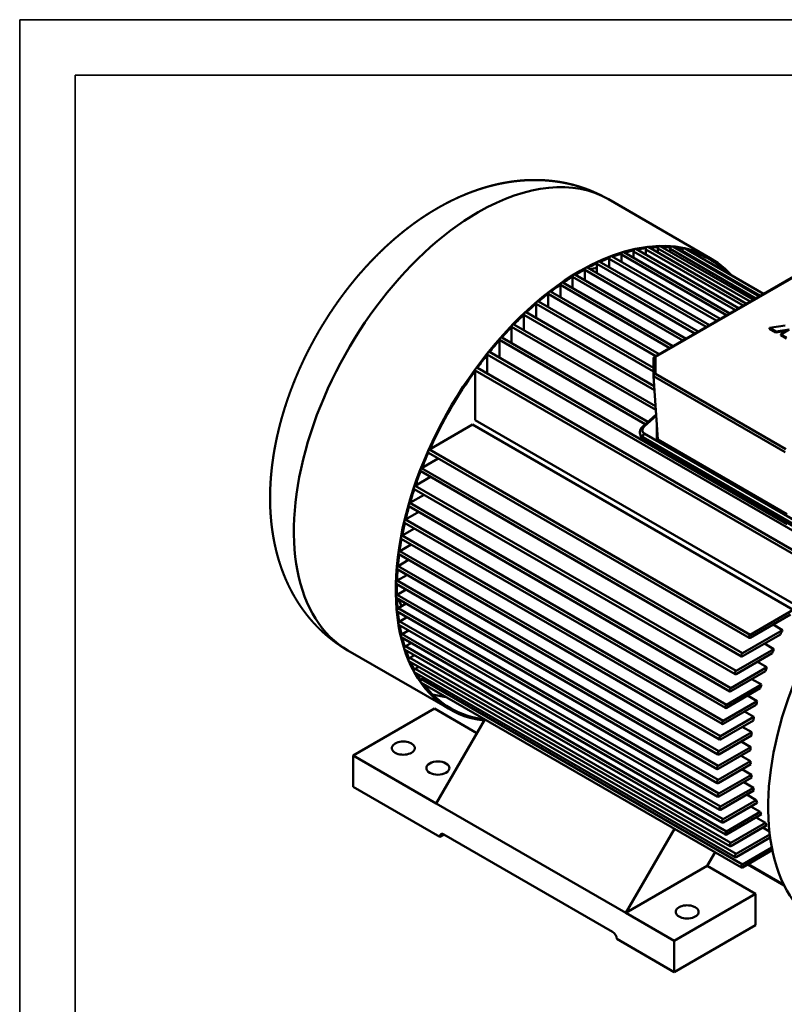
# Model space of a CAD drawing. Header units: millimetres. Extents: x -2791 to 2004, y -1887 to 1428.
# Tile 14 of 20: x -2791 to -1993, y 400 to 1428. Entities that reach past the tile are written whole.
import ezdxf

# ---------------------------------------------------------------- set-up
doc = ezdxf.new("R2010")
doc.units = ezdxf.units.MM
doc.linetypes.add('AM_ISO02W050', pattern=[7.5, 6, -1.5])
doc.linetypes.add('AM_ISO02W050x2', pattern=[3.75, 3, -0.75])
for name, color, linetype, lineweight in [('AM_3', 6, 'AM_ISO02W050', 25), ('AM_6', 2, 'Continuous', 35), ('AM_VIS', 7, 'Continuous', 50)]:
    doc.layers.add(name, color=color, linetype=linetype, lineweight=lineweight)

# ---------------------------------------------------------------- blocks, each defined once
blk = doc.blocks.new('YENI CERCEVE A3 (ANTETSİZ)')
at = {"layer": 'AM_6'}
for p, q in [((410, 287), (0, 287)), ((0, 0), (0, 287)), ((5, 5), (5, 282)), ((405, 282), (5, 282))]:
    blk.add_line(p, q, dxfattribs=at)

msp = doc.modelspace()

# ---------------------------------------------------------------- linework, layer by layer
at = {"layer": 'AM_VIS'}
for p, q in [((-2070.588, 1178.833), (-2176.88, 1240.2)), ((-2053.6, 1119.121), (-2163.397, 1182.513)), ((-2163.397, 1182.513), (-2163.397, 1174.76)), ((-2050.186, 1121.092), (-2160.983, 1185.061)), ((-2044.396, 1124.435), (-2150.669, 1185.792)), ((-2150.669, 1185.792), (-2150.669, 1179.107)), ((-2040.982, 1126.406), (-2148.255, 1188.341)), ((-2036.171, 1129.184), (-2137.942, 1187.941)), ((-2137.942, 1187.941), (-2137.942, 1182.386)), ((-2032.757, 1131.155), (-2135.527, 1190.489)), ((-2129.245, 1075.447), (-1942.788, 1183.099)), ((-2127.831, 1075.588), (-1942.202, 1182.761)), ((-2029.003, 1133.323), (-2125.214, 1188.87)), ((-2125.214, 1188.87), (-2125.214, 1184.535)), ((-2025.589, 1135.294), (-2122.799, 1191.418)), ((-2022.997, 1136.79), (-2112.486, 1188.457)), ((-2112.486, 1188.457), (-2112.486, 1185.464)), ((-2019.583, 1138.761), (-2110.071, 1191.005)), ((-2018.302, 1139.5), (-2099.758, 1186.529)), ((-2099.758, 1186.529), (-2099.758, 1185.05)), ((-2014.888, 1141.472), (-2097.344, 1189.077)), ((-2074.743, 1106.914), (-2188.853, 1172.796)), ((-2188.853, 1172.796), (-2188.853, 1163.024)), ((-2071.329, 1108.886), (-2186.439, 1175.344)), ((-2063.728, 1113.274), (-2176.125, 1178.166)), ((-2176.125, 1178.166), (-2176.125, 1169.39)), ((-2060.314, 1115.245), (-2173.711, 1180.715)), ((-2086.62, 1100.057), (-2201.581, 1166.43)), ((-2201.581, 1166.43), (-2201.581, 1155.675)), ((-2083.206, 1102.028), (-2199.167, 1168.979)), ((-2109.513, 1086.84), (-2224.623, 1153.299)), ((-2099.348, 1092.709), (-2214.309, 1159.082)), ((-2214.309, 1159.082), (-2214.309, 1147.344)), ((-2095.934, 1094.68), (-2211.895, 1161.63)), ((-2127.368, 1076.531), (-2239.765, 1141.424)), ((-2239.765, 1141.424), (-2239.765, 1127.667)), ((-2123.954, 1078.503), (-2237.351, 1143.972)), ((-2112.927, 1084.869), (-2227.037, 1150.751)), ((-2227.037, 1150.751), (-2227.037, 1138.018)), ((-2129.831, 1060.255), (-2252.493, 1131.073)), ((-2252.493, 1131.073), (-2252.493, 1116.25)), ((-2129.831, 1064.197), (-2250.079, 1133.622)), ((-2129.138, 1045.031), (-2262.807, 1122.204)), ((-2128.871, 1040.935), (-2265.221, 1119.656)), ((-2265.221, 1119.656), (-2265.221, 1103.702)), ((-2127.524, 1020.26), (-2277.949, 1107.108)), ((-2277.949, 1107.108), (-2277.949, 1089.934)), ((-2127.791, 1024.356), (-2275.534, 1109.656)), ((-2008.693, 1105.882), (-1992.584, 1108.374)), ((-2002.031, 1102.036), (-2008.693, 1105.882)), ((-2008.693, 1105.065), (-2008.693, 1105.882)), ((-2002.031, 1101.219), (-2008.693, 1105.065)), ((-1988.122, 1104.187), (-2002.031, 1102.036)), ((-1990.054, 1103.072), (-2002.031, 1101.219)), ((-2002.031, 1101.219), (-2002.031, 1102.036)), ((-1996.94, 1099.096), (-1988.122, 1104.187)), ((-2290.677, 1093.34), (-2290.677, 1074.823)), ((-2138.419, 1005.434), (-2290.677, 1093.34)), ((-2135.727, 1007.822), (-2288.262, 1095.888)), ((-1991.17, 1095.765), (-1996.94, 1099.096)), ((-1996.94, 1098.28), (-1996.94, 1099.096)), ((-1991.17, 1094.949), (-1996.94, 1098.28)), ((-2124.839, 979.077), (-2300.99, 1080.778)), ((-1968.519, 884.883), (-2303.405, 1078.23)), ((-2303.405, 1078.23), (-2303.405, 1058.199)), ((-2129.831, 1055.698), (-2129.831, 1074.433)), ((-2127.831, 1057.809), (-2127.831, 1075.588)), ((-1981.247, 868.258), (-2316.132, 1061.605)), ((-2316.132, 1061.605), (-2316.132, 1009.729)), ((-1978.832, 870.807), (-2313.718, 1064.153)), ((-2125.511, 989.386), (-2129.828, 1055.613)), ((-2129.828, 1055.613), (-1992.527, 976.342)), ((-1991.699, 979.214), (-2127.831, 1057.809)), ((-1981.247, 816.382), (-2316.132, 1009.729)), ((-2141.125, 1003.035), (-2127.205, 1015.378)), ((-2139.684, 1002.839), (-2127.115, 1013.985)), ((-2318.912, 1004.914), (-2363.838, 978.976)), ((-2318.912, 1004.914), (-1984.026, 811.568)), ((-2126.551, 1005.342), (-2126.323, 988.359)), ((-2143.844, 995.344), (-2143.295, 993.295)), ((-2141.015, 991.876), (-1979.595, 898.68)), ((-2141.015, 991.876), (-2140.466, 989.827)), ((-1979.046, 896.631), (-2140.466, 989.827)), ((-2139.917, 989.046), (-1978.497, 895.85)), ((-1978.095, 902.546), (-2139.515, 995.742)), ((-2126.323, 988.359), (-1990.967, 910.212)), ((-1990.734, 911.513), (-2125.51, 989.326)), ((-2028.952, 785.63), (-2363.838, 978.976)), ((-2124.803, 978.517), (-2124.925, 980.39)), ((-2124.803, 978.517), (-1990.445, 900.945)), ((-2354.524, 969.657), (-2371.871, 959.641)), ((-2029.952, 782.265), (-2364.838, 975.611)), ((-2037.986, 762.93), (-2372.871, 956.276)), ((-2036.986, 766.295), (-2371.871, 959.641)), ((-2362.558, 950.322), (-2378.593, 941.063)), ((-2044.708, 744.352), (-2379.593, 937.698)), ((-2043.708, 747.717), (-2378.593, 941.063)), ((-2369.28, 931.744), (-2384.153, 923.157)), ((-2050.267, 726.445), (-2385.153, 919.792)), ((-2049.267, 729.81), (-2384.153, 923.157)), ((-2374.839, 913.837), (-2388.656, 905.86)), ((-2053.77, 712.514), (-2388.656, 905.86)), ((-2379.342, 896.54), (-2392.18, 889.129)), ((-2054.77, 709.149), (-2389.656, 902.495)), ((-2058.294, 692.417), (-2393.18, 885.764)), ((-2057.294, 695.782), (-2392.18, 889.129)), ((-2382.866, 879.809), (-2394.779, 872.931)), ((-2385.466, 863.611), (-2396.493, 857.245)), ((-2060.894, 676.219), (-2395.779, 869.566)), ((-2059.894, 679.584), (-2394.779, 872.931)), ((-2062.607, 660.533), (-2397.493, 853.88)), ((-2061.607, 663.898), (-2396.493, 857.245)), ((-2387.179, 847.925), (-2397.344, 842.056)), ((-2063.458, 645.345), (-2398.344, 838.691)), ((-2062.458, 648.71), (-2397.344, 842.056)), ((-2388.03, 832.737), (-2397.344, 827.359)), ((-2063.458, 630.648), (-2398.344, 823.994)), ((-2062.458, 634.013), (-2397.344, 827.359)), ((-2388.03, 818.04), (-2396.493, 813.154)), ((-2061.607, 619.807), (-2396.493, 813.154)), ((-2062.607, 616.442), (-2397.493, 809.789)), ((-2387.179, 803.834), (-2394.779, 799.446)), ((-1984.026, 811.568), (-2028.952, 785.63)), ((-2028.952, 782.364), (-1986.717, 806.749)), ((-2060.894, 602.735), (-2395.779, 796.081)), ((-2059.894, 606.1), (-2394.779, 799.446)), ((-2005.066, 796.155), (-1995.166, 790.439)), ((-2058.294, 589.539), (-2393.18, 782.885)), ((-2385.466, 790.126), (-2392.18, 786.25)), ((-2057.294, 592.904), (-2392.18, 786.25)), ((-1995.166, 790.439), (-2036.986, 766.295)), ((-2036.986, 763.029), (-1997.333, 785.922)), ((-2382.866, 776.93), (-2388.656, 773.588)), ((-2053.77, 580.241), (-2388.656, 773.588)), ((-2014.064, 776.263), (-2004.165, 770.547)), ((-2342.588, 707.715), (-2448.88, 769.082)), ((-2054.77, 576.876), (-2389.656, 770.223)), ((-2379.342, 764.268), (-2384.153, 761.491)), ((-2049.267, 568.144), (-2384.153, 761.491)), ((-2004.165, 770.547), (-2043.708, 747.717)), ((-2043.708, 744.451), (-2005.919, 766.268)), ((-2050.267, 564.779), (-2385.153, 758.126)), ((-2374.839, 752.171), (-2378.593, 750.003)), ((-2011.436, 751.652), (-2049.267, 729.81)), ((-2021.336, 757.368), (-2011.436, 751.652)), ((-2044.708, 553.292), (-2379.593, 746.638)), ((-2043.708, 556.657), (-2378.593, 750.003)), ((-2369.28, 740.684), (-2371.871, 739.187)), ((-2049.267, 726.544), (-2012.845, 747.572)), ((-2037.986, 542.476), (-2372.871, 735.822)), ((-2036.986, 545.841), (-2371.871, 739.187)), ((-2017.239, 733.605), (-2053.77, 712.514)), ((-2027.138, 739.32), (-2017.239, 733.605)), ((-2053.77, 709.248), (-2018.347, 729.699)), ((-2031.643, 722.023), (-2021.743, 716.307)), ((-2021.743, 716.307), (-2057.294, 695.782)), ((-2057.294, 692.516), (-2022.581, 712.558)), ((-2358.488, 708.457), (-2443.341, 659.467)), ((-2314.294, 682.942), (-2358.488, 708.457)), ((-2025.064, 699.693), (-2059.894, 679.584)), ((-2034.964, 705.408), (-2025.064, 699.693)), ((-2306.04, 697.237), (-2356.72, 609.457)), ((-2059.894, 676.318), (-2025.65, 696.089)), ((-2037.177, 689.434), (-2027.278, 683.718)), ((-2027.278, 683.718), (-2061.607, 663.898)), ((-2061.607, 660.632), (-2027.624, 680.252)), ((-2028.43, 668.356), (-2062.458, 648.71)), ((-2038.329, 674.071), (-2028.43, 668.356)), ((-2443.341, 659.467), (-2356.72, 609.457)), ((-2443.341, 626.807), (-2443.341, 659.467)), ((-2062.458, 645.444), (-2028.545, 665.024)), ((-2038.444, 659.308), (-2028.545, 653.593)), ((-2028.545, 653.593), (-2062.458, 634.013)), ((-2062.458, 630.747), (-2028.43, 650.393)), ((-2027.624, 639.427), (-2061.607, 619.807)), ((-2037.524, 645.143), (-2027.624, 639.427)), ((-2061.607, 616.541), (-2027.278, 636.361)), ((-2035.549, 631.586), (-2025.65, 625.87)), ((-2352.831, 574.552), (-2443.341, 626.807)), ((-2025.65, 625.87), (-2059.894, 606.1)), ((-2059.894, 602.834), (-2025.064, 622.942)), ((-2032.48, 618.661), (-2022.581, 612.945)), ((-2356.72, 609.457), (-2158.73, 495.147)), ((-2022.581, 612.945), (-2057.294, 592.904)), ((-2057.294, 589.638), (-2021.743, 610.163)), ((-2018.347, 600.693), (-2053.77, 580.241)), ((-2053.77, 576.975), (-2017.239, 598.067)), ((-2028.247, 606.408), (-2018.347, 600.693)), ((-2012.845, 589.172), (-2049.267, 568.144)), ((-2049.267, 564.878), (-2011.436, 586.72)), ((-2022.745, 594.888), (-2012.845, 589.172)), ((-2348.589, 577.001), (-2352.831, 574.552)), ((-2348.589, 577.001), (-2172.519, 475.347)), ((-2158.73, 495.147), (-2108.05, 582.928)), ((-2008.565, 576.947), (-2043.708, 556.657)), ((-2015.819, 584.19), (-2008.939, 580.218)), ((-2043.708, 553.391), (-2008.17, 573.909)), ((-2065.624, 558.433), (-2073.878, 544.137)), ((-2006.452, 563.469), (-2036.986, 545.841)), ((-2036.986, 542.575), (-2005.864, 560.543)), ((-1993.379, 523.657), (-2031.565, 545.704)), ((-1993.844, 524.602), (-2030.98, 546.042)), ((-2073.878, 544.137), (-2158.73, 495.147)), ((-2023.32, 514.947), (-2073.878, 544.137)), ((-2023.32, 514.947), (-2108.172, 465.958)), ((-2023.32, 482.288), (-2023.32, 514.947)), ((-2158.73, 495.147), (-2108.172, 465.958)), ((-2023.32, 482.288), (-2108.172, 433.298)), ((-2108.172, 433.298), (-2168.276, 467.999)), ((-2108.172, 465.958), (-2108.172, 433.298))]:
    msp.add_line(p, q, dxfattribs=at)
msp.add_arc((-2136.542, 995.222), 7.03, 195.920546, 241.342377, dxfattribs=at)
for centre, major_axis, ratio, start_param, end_param in [((-2312.88, 1004.641), (136, 235.559), 0.57735027, 0, 0.78539816), ((-2312.88, 1004.641), (136, 235.559), 0.57735027, 0.78539816, 3.14159265), ((-2206.588, 943.274), (136, 235.559), 0.57735027, 6.10091748, 7.06858347), ((-2206.588, 943.274), (135.25, 234.26), 0.57735027, 0.55663964, 0.60771489), ((-2161.983, 1183.329), (1, 1.732), 0.57735027, 0, 2.35619449), ((-2206.588, 943.274), (135.25, 234.26), 0.57735027, 0.4874441, 0.53865827), ((-2149.255, 1186.609), (1, 1.732), 0.57735027, 0, 2.35619449), ((-2206.588, 943.274), (135.25, 234.26), 0.57735027, 0.41670789, 0.46810771), ((-2136.527, 1188.757), (1, 1.732), 0.57735027, 0, 2.35619449), ((-2206.588, 943.274), (135.25, 234.26), 0.57735027, 0.34394009, 0.39543411), ((-2123.799, 1189.686), (1, 1.732), 0.57735027, 0, 2.35619449), ((-2206.588, 943.274), (135.25, 234.26), 0.57735027, 0.26852838, 0.31969664), ((-2111.071, 1189.273), (1, 1.732), 0.57735027, 0, 2.35619449), ((-2206.588, 943.274), (135.25, 234.26), 0.57735027, 0.1896739, 0.23917353), ((-2098.344, 1187.345), (1, 1.732), 0.57735027, 0, 2.35619449), ((-2206.588, 943.274), (135.25, 234.26), 0.57735027, 6.13397369, 6.43239693), ((-2206.588, 943.274), (135.25, 234.26), 0.57735027, 0.69199596, 0.7431692), ((-2187.439, 1173.612), (1, 1.732), 0.57735027, 0, 2.35619449), ((-2206.588, 943.274), (135.25, 234.26), 0.57735027, 0.6247047, 0.67575398), ((-2174.711, 1178.983), (1, 1.732), 0.57735027, 0, 2.35619449), ((-2206.588, 943.274), (136, 235.559), 0.57735027, 0.78539816, 3.37871682), ((-2212.895, 1159.898), (1, 1.732), 0.57735027, 0, 2.35619449), ((-2206.588, 943.274), (135.25, 234.26), 0.57735027, 0.78539816, 0.81030902), ((-2206.588, 943.274), (135.25, 234.26), 0.57735027, 0.75883615, 0.78539816), ((-2247.035, 966.626), (111, 192.258), 0.57735027, 0.49163486, 0.50390038), ((-2200.167, 1167.247), (1, 1.732), 0.57735027, 0, 2.35619449), ((-2247.035, 966.626), (111, 192.258), 0.57735027, 0.40570292, 0.45742583), ((-2225.623, 1151.567), (1, 1.732), 0.57735027, 0, 2.35619449), ((-2206.588, 943.274), (135.25, 234.26), 0.57735027, 0.82552911, 0.87750049), ((-2206.588, 943.274), (135.25, 234.26), 0.57735027, 0.95967062, 1.01334567), ((-2238.351, 1142.24), (1, 1.732), 0.57735027, 0, 2.35619449), ((-2206.588, 943.274), (135.25, 234.26), 0.57735027, 0.89237263, 0.94506727), ((-2206.588, 943.274), (135.25, 234.26), 0.57735027, 1.02774587, 1.08270173), ((-2251.079, 1131.89), (1, 1.732), 0.57735027, 0, 2.35619449), ((-2263.807, 1120.472), (1, 1.732), 0.57735027, 0, 2.35619449), ((-2206.588, 943.274), (135.25, 234.26), 0.57735027, 1.09695528, 1.15355176), ((-2206.588, 943.274), (135.25, 234.26), 0.57735027, 1.16772961, 1.22639025), ((-2276.534, 1107.924), (1, 1.732), 0.57735027, 0, 2.35619449), ((-2206.588, 943.274), (135.25, 234.26), 0.57735027, 1.24058266, 1.30183836), ((-2289.262, 1094.156), (1, 1.732), 0.57735027, 0, 2.35619449), ((-2301.99, 1079.046), (1, 1.732), 0.57735027, 0, 2.35619449), ((-2206.588, 943.274), (135.25, 234.26), 0.57735027, 1.31613792, 1.38072903), ((-2127.831, 1073.955), (-1.848, 1.067), 0.71743894, 5.10508806, 6.67588439), ((-2206.588, 943.274), (135.25, 234.26), 0.57735027, 1.39521206, 1.7463806), ((-2314.718, 1062.421), (1, 1.732), 0.57735027, 0, 2.35619449), ((-2127.831, 1056.176), (1.848, 1.067), 0.71743894, 1.17809725, 2.80125345), ((-2134.734, 999.981), (6.761, 1.812), 0.70710678, 2.18627604, 3.75707236), ((-2139.135, 1000.79), (1.99, -2.245), 0.40824829, 2.25551553, 3.14159265), ((-2134.185, 997.932), (9.659, 2.588), 0.70710678, 3.14159265, 3.75707236), ((-2133.636, 995.883), (9.659, 2.588), 0.70710678, 3.14159265, 3.75707236), ((-2138.966, 993.693), (1.5, 2.598), 0.57735027, 1.04719755, 2.61799388), ((-2138.417, 991.644), (1.5, 2.598), 0.57735027, 2.61799388, 3.14159265), ((-2126.506, 989.042), (0.932, 0.547), 0.64048529, 4.53793541, 5.89929223), ((-2126.52, 990.073), (0.915, -0.988), 0.43212338, 0.412433, 0.48927506), ((-2363.838, 977.343), (1, 1.732), 0.57735027, 0.78539816, 3.14159265), ((-2206.588, 943.274), (135.25, 234.26), 0.57735027, 1.76086362, 1.82545473), ((-2206.588, 943.274), (135.25, 234.26), 0.57735027, 1.83975429, 1.90100999), ((-2371.871, 958.008), (1, 1.732), 0.57735027, 0.78539816, 3.14159265), ((-2206.588, 943.274), (135.25, 234.26), 0.57735027, 1.9152024, 1.97386304), ((-2378.593, 939.43), (1, 1.732), 0.57735027, 0.78539816, 3.14159265), ((-1815.784, 717.643), (137.5, 238.157), 0.57735027, 0.78539816, 3.14159265), ((-2206.588, 943.274), (135.25, 234.26), 0.57735027, 1.98804089, 2.04463738), ((-2384.153, 921.524), (1, 1.732), 0.57735027, 0.78539816, 3.14159265), ((-2388.656, 904.227), (1, 1.732), 0.57735027, 0.78539816, 3.14159265), ((-2206.588, 943.274), (135.25, 234.26), 0.57735027, 2.05889093, 2.11384678), ((-2206.588, 943.274), (135.25, 234.26), 0.57735027, 2.12824698, 2.18192203), ((-2392.18, 887.496), (1, 1.732), 0.57735027, 0.78539816, 3.14159265), ((-2206.588, 943.274), (135.25, 234.26), 0.57735027, 2.19652539, 2.24922002), ((-2394.779, 871.298), (1, 1.732), 0.57735027, 0.78539816, 3.14159265), ((-2396.493, 855.612), (1, 1.732), 0.57735027, 0.78539816, 3.14159265), ((-2206.588, 943.274), (135.25, 234.26), 0.57735027, 2.26409216, 2.31606355), ((-2397.344, 840.423), (1, 1.732), 0.57735027, 0.78539816, 3.14159265), ((-2206.588, 943.274), (135.25, 234.26), 0.57735027, 2.33128364, 2.38275651), ((-2397.344, 825.726), (1, 1.732), 0.57735027, 0.78539816, 3.14159265), ((-2247.035, 966.626), (111, 192.258), 0.57735027, 2.63769228, 2.6499578), ((-2206.588, 943.274), (135.25, 234.26), 0.57735027, 2.39842345, 2.4495967), ((-2247.035, 966.626), (111, 192.258), 0.57735027, 2.68416683, 2.73588974), ((-2396.493, 811.521), (1, 1.732), 0.57735027, 0.78539816, 3.14159265), ((-2206.588, 943.274), (135.25, 234.26), 0.57735027, 2.46583867, 2.51688796), ((-2394.779, 797.813), (1, 1.732), 0.57735027, 0.78539816, 3.14159265), ((-2206.588, 943.274), (135.25, 234.26), 0.57735027, 2.53387776, 2.58495301), ((-2392.18, 784.617), (1, 1.732), 0.57735027, 0.78539816, 3.14159265), ((-2206.588, 943.274), (135.25, 234.26), 0.57735027, 2.60293439, 2.65414855), ((-2028.952, 783.997), (1, 1.732), 0.57735027, 0.78539816, 3.92699082), ((-1871.645, 749.894), (111, 192.258), 0.57735027, 1.6911208, 1.71381903), ((-2388.656, 771.955), (1, 1.732), 0.57735027, 0.78539816, 3.14159265), ((-2206.588, 943.274), (135.25, 234.26), 0.57735027, 2.67348494, 2.72488477), ((-2384.153, 759.858), (1, 1.732), 0.57735027, 0.78539816, 3.14159265), ((-2036.986, 764.662), (1, 1.732), 0.57735027, 0.78539816, 3.92699082), ((-1871.645, 749.894), (111, 192.258), 0.57735027, 1.79045997, 1.81166228), ((-2206.588, 943.274), (135.25, 234.26), 0.57735027, 2.74615855, 2.79765256), ((-1871.645, 749.894), (111, 192.258), 0.57735027, 1.88387286, 1.90400397), ((-2378.593, 748.37), (1, 1.732), 0.57735027, 0.78539816, 3.14159265), ((-2206.588, 943.274), (135.25, 234.26), 0.57735027, 2.82189602, 2.87306428), ((-2043.708, 746.084), (1, 1.732), 0.57735027, 0.78539816, 3.92699082), ((-2371.871, 737.554), (1, 1.732), 0.57735027, 0.78539816, 3.14159265), ((-2206.588, 943.274), (135.25, 234.26), 0.57735027, 2.90241912, 3.38005717), ((-1871.645, 749.894), (111, 192.258), 0.57735027, 1.97301219, 1.99236478), ((-2247.035, 966.626), (135.25, 234.26), 0.57735027, 3.29168285, 3.38076619), ((-2049.267, 728.177), (1, 1.732), 0.57735027, 0.78539816, 3.92699082), ((-2053.77, 710.881), (1, 1.732), 0.57735027, 0.78539816, 3.92699082), ((-1871.645, 749.894), (111, 192.258), 0.57735027, 2.05904816, 2.07783904), ((-1871.645, 749.894), (111, 192.258), 0.57735027, 2.14286845, 2.16126874), ((-2057.294, 694.149), (1, 1.732), 0.57735027, 0.78539816, 3.92699082), ((-2059.894, 677.951), (1, 1.732), 0.57735027, 0.78539816, 3.92699082), ((-1871.645, 749.894), (111, 192.258), 0.57735027, 2.22518946, 2.24334249), ((-2391.015, 667.224), (12, 0), 0.57735027, 2.356194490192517, 8.639379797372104), ((-1871.645, 749.894), (111, 192.258), 0.57735027, 2.30662464, 2.32465773), ((-2061.607, 662.265), (1, 1.732), 0.57735027, 0.78539816, 3.92699082), ((-2354.953, 646.403), (12, 0), 0.57735027, 2.356194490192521, 8.639379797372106), ((-2062.458, 647.077), (1, 1.732), 0.57735027, 0.78539816, 3.92699082), ((-1871.645, 749.894), (111, 192.258), 0.57735027, 2.38773125, 2.40576434), ((-1871.645, 749.894), (111, 192.258), 0.57735027, 2.46904649, 2.48719952), ((-2062.458, 632.38), (1, 1.732), 0.57735027, 0.78539816, 3.92699082), ((-2061.607, 618.174), (1, 1.732), 0.57735027, 0.78539816, 3.92699082), ((-1871.645, 749.894), (111, 192.258), 0.57735027, 2.55112024, 2.56952053), ((-1871.645, 749.894), (111, 192.258), 0.57735027, 2.63454994, 2.65334082), ((-2059.894, 604.467), (1, 1.732), 0.57735027, 0.78539816, 3.92699082), ((-1871.645, 749.894), (111, 192.258), 0.57735027, 2.7200242, 2.73937679), ((-2057.294, 591.271), (1, 1.732), 0.57735027, 0.78539816, 3.92699082), ((-1871.645, 749.894), (111, 192.258), 0.57735027, 2.80838501, 2.82851612), ((-2348.589, 572.102), (-3, 5.196), 0.57735027, 5.49778714, 7.06858347), ((-2053.77, 578.608), (1, 1.732), 0.57735027, 0.78539816, 3.92699082), ((-2049.267, 566.511), (1, 1.732), 0.57735027, 0.78539816, 3.92699082), ((-2043.708, 555.024), (1, 1.732), 0.57735027, 0.78539816, 3.92699082), ((-2036.986, 544.208), (1, 1.732), 0.57735027, 0.78539816, 3.92699082), ((-2094.737, 496.168), (12, 0), 0.57735027, 2.356194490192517, 8.639379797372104), ((-2172.519, 470.448), (-3, 5.196), 0.57735027, 3.92699082, 5.49778714)]:
    msp.add_ellipse(centre, major_axis=major_axis, ratio=ratio, start_param=start_param, end_param=end_param, dxfattribs=at)
for points, knots in [([(-2448.88, 769.082), (-2451.246, 770.478), (-2453.585, 771.917), (-2455.896, 773.399), (-2458.178, 774.923), (-2460.43, 776.488), (-2462.651, 778.093), (-2464.839, 779.738), (-2466.994, 781.42), (-2469.116, 783.14), (-2471.202, 784.895), (-2473.253, 786.686), (-2475.267, 788.51), (-2477.245, 790.367), (-2479.185, 792.255), (-2481.087, 794.174), (-2482.951, 796.121), (-2484.776, 798.097), (-2486.562, 800.1), (-2488.308, 802.128), (-2490.015, 804.181), (-2491.836, 806.452), (-2493.609, 808.749), (-2495.334, 811.071), (-2497.012, 813.418), (-2498.643, 815.786), (-2500.226, 818.176), (-2501.762, 820.586), (-2503.252, 823.015), (-2504.695, 825.461), (-2506.092, 827.924), (-2507.443, 830.402), (-2508.749, 832.895), (-2510.01, 835.401), (-2511.226, 837.92), (-2512.399, 840.451), (-2513.529, 842.992), (-2514.615, 845.544), (-2515.66, 848.105), (-2516.663, 850.674), (-2517.625, 853.252), (-2518.769, 856.482), (-2519.851, 859.723), (-2520.873, 862.973), (-2521.835, 866.232), (-2522.738, 869.499), (-2523.584, 872.773), (-2524.373, 876.054), (-2525.107, 879.34), (-2525.786, 882.632), (-2526.412, 885.928), (-2526.986, 889.228), (-2527.509, 892.533), (-2527.981, 895.84), (-2528.403, 899.151), (-2528.777, 902.464), (-2529.103, 905.78), (-2529.381, 909.098), (-2529.614, 912.418), (-2529.801, 915.739), (-2529.943, 919.062), (-2530.057, 923.143), (-2530.107, 927.226), (-2530.091, 931.31), (-2530.013, 935.395), (-2529.873, 939.48), (-2529.672, 943.565), (-2529.411, 947.649), (-2529.091, 951.733), (-2528.713, 955.816), (-2528.277, 959.897), (-2527.785, 963.976), (-2527.237, 968.053), (-2526.634, 972.128), (-2525.977, 976.2), (-2525.266, 980.268), (-2524.501, 984.333), (-2523.685, 988.393), (-2522.816, 992.449), (-2521.897, 996.5), (-2520.926, 1000.545), (-2519.866, 1004.74), (-2518.751, 1008.928), (-2517.584, 1013.108), (-2516.365, 1017.28), (-2515.094, 1021.443), (-2513.771, 1025.596), (-2512.398, 1029.74), (-2510.975, 1033.872), (-2509.503, 1037.993), (-2507.981, 1042.102), (-2506.411, 1046.199), (-2504.793, 1050.281), (-2503.127, 1054.35), (-2501.414, 1058.403), (-2499.654, 1062.441), (-2497.849, 1066.463), (-2495.998, 1070.467), (-2494.102, 1074.454), (-2492.161, 1078.421), (-2490.176, 1082.37), (-2488.177, 1086.241), (-2486.136, 1090.092), (-2484.054, 1093.921), (-2481.93, 1097.729), (-2479.766, 1101.514), (-2477.562, 1105.276), (-2475.318, 1109.014), (-2473.034, 1112.727), (-2470.712, 1116.414), (-2468.351, 1120.075), (-2465.952, 1123.709), (-2463.515, 1127.315), (-2461.041, 1130.893), (-2458.53, 1134.441), (-2455.983, 1137.959), (-2453.399, 1141.446), (-2450.78, 1144.901), (-2448.125, 1148.324), (-2445.436, 1151.714), (-2442.711, 1155.07), (-2439.935, 1158.412), (-2437.125, 1161.718), (-2434.28, 1164.988), (-2431.402, 1168.22), (-2428.49, 1171.414), (-2425.545, 1174.569), (-2422.567, 1177.684), (-2419.556, 1180.759), (-2416.513, 1183.793), (-2413.437, 1186.785), (-2410.329, 1189.734), (-2407.189, 1192.639), (-2404.018, 1195.5), (-2400.814, 1198.316), (-2397.579, 1201.086), (-2394.313, 1203.809), (-2391.015, 1206.484), (-2387.685, 1209.111), (-2384.324, 1211.688), (-2380.931, 1214.215), (-2377.483, 1216.707), (-2374.003, 1219.146), (-2370.491, 1221.532), (-2366.946, 1223.862), (-2363.369, 1226.136), (-2359.759, 1228.353), (-2356.115, 1230.512), (-2352.438, 1232.611), (-2348.728, 1234.649), (-2344.983, 1236.625), (-2341.204, 1238.537), (-2337.391, 1240.384), (-2333.542, 1242.163), (-2329.658, 1243.875), (-2325.738, 1245.516), (-2321.783, 1247.084), (-2317.791, 1248.579), (-2313.763, 1249.997), (-2309.698, 1251.336), (-2305.597, 1252.594), (-2302.055, 1253.606), (-2298.486, 1254.554), (-2294.89, 1255.439), (-2291.268, 1256.256), (-2287.619, 1257.006), (-2283.944, 1257.685), (-2280.244, 1258.292), (-2276.519, 1258.826), (-2272.77, 1259.282), (-2268.998, 1259.661), (-2265.204, 1259.959), (-2261.388, 1260.174), (-2257.553, 1260.305), (-2253.7, 1260.348), (-2249.83, 1260.302), (-2245.946, 1260.164), (-2242.051, 1259.933), (-2238.145, 1259.606), (-2234.233, 1259.182), (-2230.316, 1258.658), (-2227.56, 1258.229), (-2224.806, 1257.749), (-2222.053, 1257.219), (-2219.303, 1256.637), (-2216.558, 1256.003), (-2213.818, 1255.317), (-2211.085, 1254.578), (-2208.361, 1253.786), (-2205.647, 1252.942), (-2202.944, 1252.045), (-2200.254, 1251.095), (-2197.578, 1250.092), (-2194.919, 1249.036), (-2192.277, 1247.928), (-2189.654, 1246.768), (-2187.052, 1245.555), (-2184.472, 1244.292), (-2181.916, 1242.978), (-2179.384, 1241.614), (-2176.88, 1240.2)], [3.92699082, 3.92699082, 3.93775565, 3.94852049, 3.95928532, 3.97005015, 3.98081499, 3.99157982, 4.00234466, 4.01310949, 4.02387433, 4.03463916, 4.04540399, 4.05616883, 4.06693366, 4.0776985, 4.08846333, 4.09922817, 4.109993, 4.12075783, 4.13152267, 4.1422875, 4.15405471, 4.16582192, 4.17758912, 4.18935633, 4.20112354, 4.21289075, 4.22465795, 4.23642516, 4.24819237, 4.25995958, 4.27172678, 4.28349399, 4.2952612, 4.30702841, 4.31879561, 4.33056282, 4.34233003, 4.35409724, 4.36586444, 4.37763165, 4.39232794, 4.40702422, 4.42172051, 4.4364168, 4.45111308, 4.46580937, 4.48050566, 4.49520194, 4.50989823, 4.52459451, 4.5392908, 4.55398709, 4.56868337, 4.58337966, 4.59807595, 4.61277223, 4.62746852, 4.6421648, 4.65686109, 4.67155738, 4.68960364, 4.7076499, 4.72569616, 4.74374242, 4.76178867, 4.77983493, 4.79788119, 4.81592745, 4.83397371, 4.85201997, 4.87006623, 4.88811249, 4.90615875, 4.92420501, 4.94225127, 4.96029753, 4.97834379, 4.99639005, 5.01443631, 5.03248257, 5.05122591, 5.06996925, 5.08871259, 5.10745593, 5.12619928, 5.14494262, 5.16368596, 5.1824293, 5.20117264, 5.21991598, 5.23865933, 5.25740267, 5.27614601, 5.29488935, 5.31363269, 5.33237603, 5.35111938, 5.36986272, 5.38860606, 5.4073494, 5.42581925, 5.4442891, 5.46275896, 5.48122881, 5.49969866, 5.51816851, 5.53663836, 5.55510822, 5.57357807, 5.59204792, 5.61051777, 5.62898762, 5.64745748, 5.66592733, 5.68439718, 5.70286703, 5.72133688, 5.73980674, 5.75827659, 5.77674644, 5.79533194, 5.81391744, 5.83250294, 5.85108844, 5.86967394, 5.88825944, 5.90684494, 5.92543045, 5.94401595, 5.96260145, 5.98118695, 5.99977245, 6.01835795, 6.03694345, 6.05552895, 6.07411445, 6.09269995, 6.11128545, 6.12987095, 6.14845645, 6.16716683, 6.18587721, 6.20458758, 6.22329796, 6.24200834, 6.26071871, 6.27942909, 6.29813947, 6.31684985, 6.33556022, 6.3542706, 6.37298098, 6.39169135, 6.41040173, 6.42911211, 6.44782248, 6.46653286, 6.48524324, 6.50395362, 6.52266399, 6.53868953, 6.55471507, 6.5707406, 6.58676614, 6.60279168, 6.61881722, 6.63484275, 6.65086829, 6.66689383, 6.68291936, 6.6989449, 6.71497044, 6.73099597, 6.74702151, 6.76304705, 6.77907259, 6.79509812, 6.81112366, 6.8271492, 6.84317473, 6.85444517, 6.86571561, 6.87698604, 6.88825648, 6.89952692, 6.91079736, 6.92206779, 6.93333823, 6.94460867, 6.9558791, 6.96714954, 6.97841998, 6.98969041, 7.00096085, 7.01223129, 7.02350172, 7.03477216, 7.0460426, 7.05731303, 7.06858347, 7.06858347]), ([(-2143.844, 995.344), (-2143.887, 995.515), (-2143.926, 995.686), (-2143.96, 995.858), (-2143.989, 996.031), (-2144.014, 996.205), (-2144.033, 996.379), (-2144.049, 996.553), (-2144.059, 996.728), (-2144.065, 996.903), (-2144.067, 997.077), (-2144.063, 997.252), (-2144.056, 997.426), (-2144.044, 997.599), (-2144.027, 997.772), (-2144.006, 997.944), (-2143.981, 998.116), (-2143.952, 998.286), (-2143.918, 998.456), (-2143.881, 998.624), (-2143.839, 998.791), (-2143.789, 998.975), (-2143.733, 999.158), (-2143.674, 999.339), (-2143.609, 999.518), (-2143.54, 999.695), (-2143.467, 999.87), (-2143.39, 1000.043), (-2143.309, 1000.214), (-2143.224, 1000.383), (-2143.135, 1000.55), (-2143.043, 1000.715), (-2142.946, 1000.877), (-2142.847, 1001.038), (-2142.743, 1001.195), (-2142.637, 1001.351), (-2142.527, 1001.504), (-2142.414, 1001.655), (-2142.298, 1001.804), (-2142.178, 1001.95), (-2142.056, 1002.094), (-2141.931, 1002.236), (-2141.803, 1002.375), (-2141.673, 1002.512), (-2141.54, 1002.646), (-2141.404, 1002.778), (-2141.266, 1002.908), (-2141.125, 1003.035)], [5.327868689, 5.327868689, 5.346975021, 5.366081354, 5.385187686, 5.404294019, 5.423400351, 5.442506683, 5.461613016, 5.480719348, 5.49982568, 5.518932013, 5.538038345, 5.557144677, 5.57625101, 5.595357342, 5.614463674, 5.633570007, 5.652676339, 5.671782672, 5.690889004, 5.709995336, 5.731224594, 5.752453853, 5.773683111, 5.794912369, 5.816141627, 5.837370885, 5.858600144, 5.879829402, 5.90105866, 5.922287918, 5.943517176, 5.964746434, 5.985975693, 6.007204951, 6.028434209, 6.049663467, 6.070892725, 6.092121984, 6.113351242, 6.1345805, 6.155809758, 6.177039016, 6.198268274, 6.219497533, 6.240726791, 6.261956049, 6.283185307, 6.283185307])]:
    msp.add_open_spline(points, degree=1, knots=knots, dxfattribs=at)

# ---------------------------------------------------------------- block references
at = {"layer": 'AM_3', "linetype": 'AM_ISO02W050x2', "xscale": 11.55000000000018, "yscale": 11.55000000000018, "zscale": 11.55000000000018}
msp.add_blockref('YENI CERCEVE A3 (ANTETSİZ)', (-2791.469, -1887.129), dxfattribs=at)

doc.saveas('drawing.dxf')
